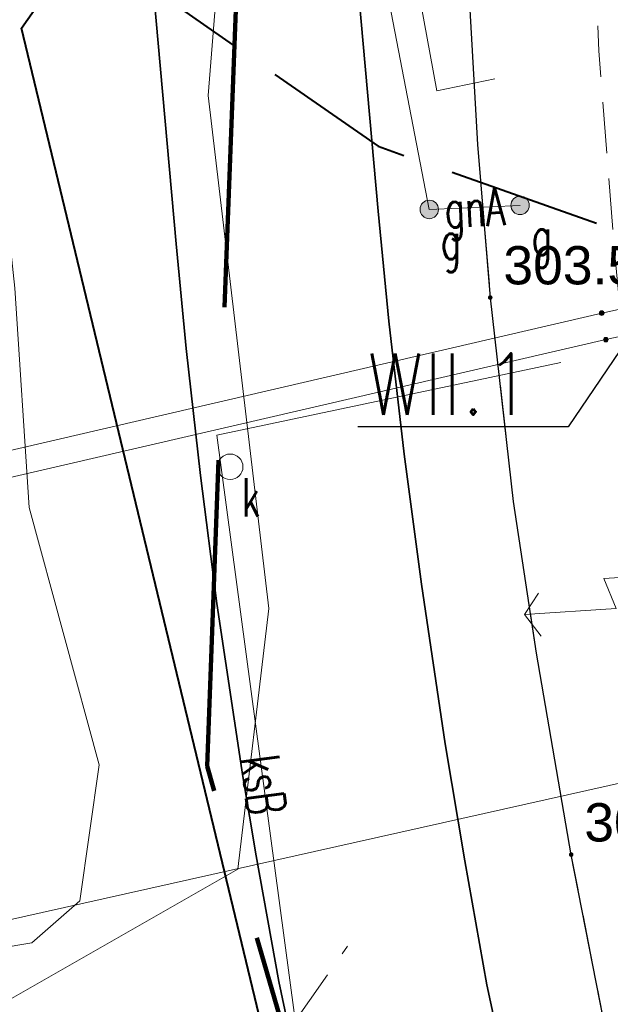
# Model space of a CAD drawing. Header units: metres. Extents: x 6567444 to 13135881, y 5574237 to 11149086.
# Tile 86 of 212: x 6567815 to 6567827, y 5574513 to 5574532. Entities that reach past the tile are written whole.
import ezdxf
from ezdxf import colors
from ezdxf.entities.mleader import LeaderData, LeaderLine
from ezdxf.enums import TextEntityAlignment as Align
from ezdxf.math import Vec2, Vec3

# ---------------------------------------------------------------- set-up
doc = ezdxf.new("R2010")
doc.units = ezdxf.units.M
for name, pattern in [('_MDCP$0$2.0_1.0', [3, 2, -1]), ('_MDCP$0$3 1', [4, 3, -1]), ('_MDCP$0$L_0_04', [1.5, 1, -0.5]), ('_MDCP$1$L_0_06', [2, 1.5, -0.5]), ('GE.I.6640.1.468.2024_MDCP_dodatkowe pomiary_12.03.2026$0$2.0_1.0', [3, 2, -1]), ('GE.I.6640.1.468.2024_MDCP_dodatkowe pomiary_12.03.2026$0$3 1', [4, 3, -1]), ('GE.I.6640.1.468.2024_MDCP_dodatkowe pomiary_12.03.2026$0$L_0_04', [1.5, 1, -0.5]), ('GE.I.6640.1.468.2024_MDCP_dodatkowe pomiary_12.03.2026$0$L_0_06', [2, 1.5, -0.5])]:
    doc.linetypes.add(name, pattern=pattern)
for name, color, linetype, lineweight in [('_MDCP$0$GES_InneUrzadzeniaTowarzyszace_P', 7, 'Continuous', 18), ('_MDCP$0$GES_PrzewodCieplowniczy', 212, 'Continuous', 18), ('_MDCP$0$GES_PrzewodElektroenergetyczny', 1, 'Continuous', 18), ('_MDCP$0$GES_PrzewodGazowy', 52, 'Continuous', 18), ('_MDCP$0$GES_PrzewodKanalizacyjny_Projektowany', 7, 'Continuous', 18), ('_MDCP$0$GES_PrzewodTelekomunikacyjny', 30, 'Continuous', 18), ('_MDCP$0$GES_Rzedna', 7, 'Continuous', 18), ('_MDCP$0$GES_UrzadzeniaSiecGazowa_P', 7, 'Continuous', 18), ('_MDCP$0$MP_LINIE_REGULAC', 135, 'Continuous', 40), ('_MDCP$0$OT_Komunikacja', 7, 'Continuous', 18), ('_MDCP$0$OTRS', 7, 'Continuous', 13), ('_MDCP$0$OTRS_O', 7, 'Continuous', 20), ('_MDCP$0$Z_ZAKRES', 214, 'Continuous', 90), ('_MDCP$1$GES_PrzewodKanalizacyjny', 36, 'Continuous', 18), ('_MDCP$1$GES_PrzewodWodociagowy', 5, 'Continuous', 18), ('_TT_WOD_Opis_PKT_II', 7, 'Continuous', 30), ('GE.I.6640.1.468.2024_MDCP_dodatkowe pomiary_12.03.2026$0$GES_InneUrzadzeniaTowarzyszace_P', 7, 'Continuous', 18), ('GE.I.6640.1.468.2024_MDCP_dodatkowe pomiary_12.03.2026$0$GES_PrzewodCieplowniczy', 212, 'Continuous', 18), ('GE.I.6640.1.468.2024_MDCP_dodatkowe pomiary_12.03.2026$0$GES_PrzewodElektroenergetyczny', 1, 'Continuous', 18), ('GE.I.6640.1.468.2024_MDCP_dodatkowe pomiary_12.03.2026$0$GES_PrzewodGazowy', 52, 'Continuous', 18), ('GE.I.6640.1.468.2024_MDCP_dodatkowe pomiary_12.03.2026$0$GES_PrzewodKanalizacyjny', 36, 'Continuous', 18), ('GE.I.6640.1.468.2024_MDCP_dodatkowe pomiary_12.03.2026$0$GES_PrzewodKanalizacyjny_Projektowany', 7, 'Continuous', 18), ('GE.I.6640.1.468.2024_MDCP_dodatkowe pomiary_12.03.2026$0$GES_PrzewodTelekomunikacyjny', 30, 'Continuous', 18), ('GE.I.6640.1.468.2024_MDCP_dodatkowe pomiary_12.03.2026$0$GES_PrzewodWodociagowy', 5, 'Continuous', 18), ('GE.I.6640.1.468.2024_MDCP_dodatkowe pomiary_12.03.2026$0$GES_Rzedna', 7, 'Continuous', 18), ('GE.I.6640.1.468.2024_MDCP_dodatkowe pomiary_12.03.2026$0$GES_UrzadzeniaSiecGazowa_P', 7, 'Continuous', 18), ('GE.I.6640.1.468.2024_MDCP_dodatkowe pomiary_12.03.2026$0$MP_LINIE_REGULAC', 135, 'Continuous', 40), ('GE.I.6640.1.468.2024_MDCP_dodatkowe pomiary_12.03.2026$0$OT_Komunikacja', 7, 'Continuous', 18), ('GE.I.6640.1.468.2024_MDCP_dodatkowe pomiary_12.03.2026$0$OTRS', 7, 'Continuous', 13), ('GE.I.6640.1.468.2024_MDCP_dodatkowe pomiary_12.03.2026$0$OTRS_O', 7, 'Continuous', 20), ('GE.I.6640.1.468.2024_MDCP_dodatkowe pomiary_12.03.2026$0$Z_ZAKRES', 214, 'Continuous', 90)]:
    doc.layers.add(name, color=color, linetype=linetype, lineweight=lineweight)
doc.styles.add('_MDCP$0$BDOT', font='arial.ttf', dxfattribs={"width": 0.9})
doc.styles.add('_MDCP$0$STANDARD', font='simplex.shx')
doc.styles.add('GE.I.6640.1.468.2024_MDCP_dodatkowe pomiary_12.03.2026$0$BDOT', font='arial.ttf', dxfattribs={"width": 0.9})
doc.styles.add('GE.I.6640.1.468.2024_MDCP_dodatkowe pomiary_12.03.2026$0$STANDARD', font='simplex.shx')
doc.styles.add('ROMANS', font='romans.shx', dxfattribs={"width": 0.9})
doc.linetypes.add('_MDCP$0$MPNLZ', pattern='A,6,-2,[35,msgB.shx,S=0.016,R=0,X=-1,Y=0],6', length=14)
doc.linetypes.add('GE.I.6640.1.468.2024_MDCP_dodatkowe pomiary_12.03.2026$0$MPNLZ', pattern='A,6,-2,[35,msgB.shx,S=0.016,R=0,X=-1,Y=0],6', length=14)

# ---------------------------------------------------------------- blocks, each defined once
blk = doc.blocks.new('_MDCP$0$other_SUPY')
at = {"color": 0, "linetype": 'Continuous', "lineweight": 18, "flags": 128}
for points in [[(-1.2, 7), (-2.1, 6.4)], [(0, 0), (0, 3.8), (-1.2, 3.4), (-1.2, 7)], [(-1.2, 7), (-0.4, 6.4)]]:
    blk.add_lwpolyline(points, dxfattribs=at)
at = {"color": 0, "linetype": 'Continuous', "lineweight": 18}
blk.add_circle((0, 0), 0.51, dxfattribs=at)
blk = doc.blocks.new('_MDCP$0$other_SUPW_O')
at = {"color": 0, "linetype": 'Continuous', "lineweight": 18}
blk.add_circle((0, 0), 0.5, dxfattribs=at)
blk = doc.blocks.new('_MDCP$0$other_SUPS01_02')
at = {"linetype": 'Continuous', "lineweight": 13}
blk.add_hatch(color=0, dxfattribs=at).paths.add_polyline_path([(0, -0.091, 1), (0, 0.091, 1)])
at = {"color": 0, "linetype": 'Continuous', "lineweight": 13}
blk.add_circle((0, 0), 0.0906, dxfattribs=at)
blk = doc.blocks.new('_MDCP$0$other_SUGU')
at = {"linetype": 'Continuous', "lineweight": 18}
blk.add_hatch(color=0, dxfattribs=at).paths.add_polyline_path([(0, -0.361, 1), (0, 0.361, 1)])
at = {"color": 0, "linetype": 'Continuous', "lineweight": 18}
blk.add_circle((0, 0), 0.361, dxfattribs=at)
blk = doc.blocks.new('_MDCP$0$other_SUGW')
at = {"linetype": 'Continuous', "lineweight": 18}
blk.add_hatch(color=0, dxfattribs=at).paths.add_polyline_path([(0, -0.361, 1), (0, 0.361, 1)])
at = {"color": 0, "linetype": 'Continuous', "lineweight": 18}
blk.add_circle((0, 0), 0.361, dxfattribs=at)
blk = doc.blocks.new('_MDCP$0$OTRS')
at = {"layer": '_MDCP$0$OTRS', "color": 0, "lineweight": -3, "const_width": 0.09}
blk.add_lwpolyline([(-0.045, 0, 1), (0.045, 0, 1)], format="xyb", close=True, dxfattribs=at)
at = {"layer": '_MDCP$0$OTRS_O', "color": 0, "style": '_MDCP$0$BDOT'}
blk.add_attdef('RZEDNA', (0.514, 0.515), '', height=1.5, dxfattribs=at)
blk = doc.blocks.new('_MDCP')
at = {"layer": '_MDCP$0$GES_PrzewodCieplowniczy', "color": 212, "linetype": 'Continuous', "lineweight": 18}
for points in [[(6567835.68, 5574515.72), (6567834.68, 5574515.5), (6567833.79, 5574515.41), (6567833.51, 5574516.35), (6567832.44, 5574522.19), (6567832.16, 5574523.72), (6567831.79, 5574526.04), (6567831.58, 5574526.96), (6567831.47, 5574527.08), (6567831.3, 5574527.11), (6567830.49, 5574526.95), (6567828.78, 5574526.59), (6567826.68, 5574526.13), (6567800.624, 5574520.082)], [(6567800.736, 5574519.589), (6567826.76, 5574525.61), (6567828.62, 5574526.02), (6567830.22, 5574526.41), (6567830.96, 5574526.58), (6567831.1, 5574526.54), (6567831.21, 5574526.4), (6567831.36, 5574525.68), (6567831.69, 5574523.66), (6567831.83, 5574522.89), (6567831.99, 5574522.12), (6567833.18, 5574515.78), (6567833.4, 5574514.91), (6567834.33, 5574514.98), (6567835.15, 5574515.17), (6567836.07, 5574515.32)]]:
    blk.add_lwpolyline(points, dxfattribs=at)
at = {"layer": '_MDCP$0$GES_PrzewodElektroenergetyczny', "color": 1, "linetype": 'Continuous', "lineweight": 18}
blk.add_lwpolyline([(6567873.65, 5574564.68), (6567858.185, 5574560.669), (6567842.81, 5574557.22), (6567841.652, 5574557.736), (6567838.02, 5574560.82), (6567836.97, 5574561.34), (6567827.408, 5574559.513), (6567825.24, 5574559.375), (6567823.842, 5574558.387), (6567822.303, 5574556.767), (6567821.25, 5574553.7), (6567820.388, 5574552.522), (6567818.508, 5574550.958), (6567817.589, 5574547.746), (6567816.52, 5574541.4), (6567814.783, 5574530.308), (6567815.18, 5574526.62), (6567815.46, 5574522.32), (6567816.83, 5574517.28), (6567816.455, 5574514.619), (6567815.516, 5574513.797), (6567802.55, 5574511.616)], dxfattribs=at)
blk.add_lwpolyline([(6567873.65, 5574564.68), (6567858.185, 5574560.669), (6567842.81, 5574557.22), (6567841.652, 5574557.736), (6567838.02, 5574560.82), (6567836.97, 5574561.34), (6567827.408, 5574559.513), (6567825.24, 5574559.375), (6567823.842, 5574558.387), (6567822.303, 5574556.767), (6567821.25, 5574553.7), (6567820.388, 5574552.522), (6567818.508, 5574550.958), (6567817.589, 5574547.746), (6567816.52, 5574541.4), (6567814.783, 5574530.308), (6567815.18, 5574526.62), (6567815.46, 5574522.32), (6567816.83, 5574517.28), (6567816.455, 5574514.619), (6567815.516, 5574513.797), (6567802.55, 5574511.616)], dxfattribs=at)
at = {"layer": '_MDCP$0$GES_PrzewodElektroenergetyczny', "color": 1, "linetype": 'Continuous', "lineweight": 18, "flags": 128}
blk.add_lwpolyline([(6567838.664, 5574557.463), (6567825.286, 5574554.465), (6567821.836, 5574553.69), (6567821.707, 5574552.996), (6567821.696, 5574552.936), (6567820.074, 5574544.186), (6567818.966, 5574530.39), (6567820.156, 5574520.342), (6567819.55, 5574515.238), (6567813.369, 5574511.714), (6567813.279, 5574511.663), (6567812.705, 5574511.261), (6567811.464, 5574510.392), (6567805.665, 5574509.205)], dxfattribs=at)
at = {"layer": '_MDCP$0$GES_PrzewodGazowy', "color": 52, "linetype": 'Continuous', "lineweight": 18, "flags": 128}
for points in [[(6567823.3, 5574528.16), (6567818.66, 5574552.2), (6567815.4, 5574565.64)], [(6567825.08, 5574528.24), (6567823.3, 5574528.16)]]:
    blk.add_lwpolyline(points, dxfattribs=at)
at = {"layer": '_MDCP$0$GES_PrzewodKanalizacyjny_Projektowany', "color": 36, "linetype": '_MDCP$1$L_0_06', "lineweight": 18, "flags": 128}
blk.add_lwpolyline([(6567818.14, 5574508.67), (6567821.7, 5574513.73)], dxfattribs=at)
at = {"layer": '_MDCP$0$GES_PrzewodTelekomunikacyjny', "color": 30, "linetype": 'Continuous', "lineweight": 18, "flags": 128}
blk.add_lwpolyline([(6567821.805, 5574539.455), (6567823.45, 5574530.485), (6567824.583, 5574530.72)], dxfattribs=at)
at = {"layer": '_MDCP$0$MP_LINIE_REGULAC', "linetype": '_MDCP$0$MPNLZ', "flags": 128}
blk.add_lwpolyline([(6567850.203, 5574340.64), (6567845.014, 5574408.349), (6567815.314, 5574531.714), (6567826.921, 5574548.2), (6567848.668, 5574553.025)], dxfattribs=at)
at = {"layer": '_MDCP$0$MP_LINIE_REGULAC', "linetype": '_MDCP$0$3 1', "flags": 128}
blk.add_lwpolyline([(6567810.437, 5574537.676), (6567822.296, 5574529.397), (6567835.05, 5574524.922), (6567855.636, 5574525.369), (6567950.068, 5574544.6)], dxfattribs=at)
at = {"layer": '_MDCP$0$OT_Komunikacja', "color": 7, "linetype": 'Continuous', "lineweight": 25, "flags": 128}
blk.add_lwpolyline([(6567829, 5574501.83), (6567827.92, 5574506.7), (6567826.86, 5574511.56), (6567826.08, 5574515.52), (6567825.4, 5574519.47), (6567824.95, 5574522.44), (6567824.5, 5574526.43), (6567824.25, 5574529.43), (6567824.08, 5574532.42)], dxfattribs=at)
at = {"layer": '_MDCP$0$OT_Komunikacja', "color": 7, "linetype": 'Continuous', "lineweight": 35}
for points in [[(6567814.771, 5574573.375), (6567814.83, 5574572.03), (6567815.06, 5574567.52), (6567815.39, 5574562.04), (6567815.56, 5574559.55), (6567816.32, 5574550.08), (6567817.46, 5574537.32), (6567818.34, 5574527.49), (6567818.54, 5574525.44), (6567818.82, 5574522.95), (6567819.14, 5574520.44), (6567819.65, 5574517.05), (6567819.91, 5574515.5), (6567820.35, 5574513.04), (6567821.69, 5574506.72), (6567844.97, 5574407.21)], [(6567821.55, 5574536.51), (6567822.3, 5574528.13), (6567822.51, 5574525.97), (6567822.81, 5574523.37), (6567823.15, 5574520.82), (6567823.61, 5574517.69), (6567824, 5574515.4), (6567824.43, 5574512.97), (6567824.95, 5574510.55), (6567825.64, 5574507.36), (6567848.98, 5574407.6)]]:
    blk.add_lwpolyline(points, dxfattribs=at)
at = {"layer": '_MDCP$0$OT_Komunikacja', "color": 7, "linetype": '_MDCP$0$L_0_04', "lineweight": 18, "flags": 128}
blk.add_lwpolyline([(6567947.515, 5574455.698), (6567948.396, 5574450.424), (6567948.648, 5574448.732), (6567948.975, 5574446.476), (6567949.265, 5574444.281), (6567949.478, 5574440.508), (6567949.478, 5574438.827), (6567949.548, 5574436.345), (6567949.466, 5574434.494), (6567949.331, 5574431.506), (6567949.013, 5574428.567), (6567948.397, 5574424.452), (6567947.845, 5574421.592), (6567946.958, 5574417.848), (6567946.194, 5574415.206), (6567944.955, 5574411.463), (6567944.22, 5574409.565), (6567943.335, 5574407.431), (6567941.896, 5574404.446), (6567940.723, 5574402.331), (6567939.781, 5574400.677), (6567938.516, 5574398.665), (6567936.744, 5574396.084), (6567934.465, 5574393.243), (6567932.327, 5574390.844), (6567928.971, 5574387.543), (6567926.7, 5574385.54), (6567925.032, 5574384.195), (6567923.337, 5574382.935), (6567920.797, 5574381.179), (6567917.606, 5574379.366), (6567914.527, 5574377.737), (6567911.816, 5574376.502), (6567909.558, 5574375.579), (6567907.269, 5574374.816), (6567903.606, 5574373.672), (6567899.382, 5574372.528), (6567894.891, 5574371.274), (6567878.894, 5574366.917), (6567867.949, 5574363.87), (6567863.154, 5574362.61), (6567857.11, 5574361.35), (6567856.863, 5574364.456), (6567856.582, 5574368.039), (6567856.09, 5574372.83), (6567857, 5574372.9), (6567856.31, 5574378.9), (6567855.79, 5574382.87), (6567855.18, 5574386.83), (6567854.51, 5574390.76), (6567853.78, 5574394.71), (6567853.05, 5574398.63), (6567852.19, 5574402.6), (6567849.76, 5574413.26), (6567849.89, 5574414.22), (6567851.83, 5574414.67), (6567851.37, 5574416.66), (6567854.58, 5574417.42), (6567850.88, 5574432.39), (6567845.96, 5574431.22), (6567840.92, 5574450.67), (6567838.96, 5574456.25), (6567831.07, 5574490.06), (6567830.27, 5574495.98), (6567829, 5574501.83), (6567827.92, 5574506.7), (6567826.86, 5574511.56), (6567826.08, 5574515.52), (6567825.4, 5574519.47), (6567824.95, 5574522.44), (6567824.5, 5574526.43), (6567824.25, 5574529.43), (6567824.08, 5574532.42), (6567824.01, 5574536.4), (6567824.25, 5574539.41), (6567825.44, 5574545.29), (6567826.09, 5574547.18), (6567826.92, 5574548.98), (6567827.87, 5574550.71), (6567829, 5574552.37), (6567849.24, 5574556.86), (6567847.84, 5574562.43), (6567850.42, 5574563.07), (6567851, 5574562.82), (6567857.08, 5574558.64), (6567878.36, 5574563.51), (6567907.32, 5574570.28), (6567907.73, 5574567.88), (6567878.94, 5574561.2), (6567857.62, 5574556.33), (6567833.07, 5574550.68), (6567832.17, 5574550.48), (6567830.79, 5574549.8), (6567829.67, 5574548.79), (6567828.68, 5574547.02), (6567827.68, 5574544.22), (6567827.06, 5574541.37), (6567826.61, 5574538.33), (6567826.47, 5574535.3), (6567826.62, 5574531.27), (6567826.93, 5574527.32), (6567827.29, 5574523.8), (6567827.81, 5574520.34), (6567828.64, 5574515.44), (6567829.22, 5574512.47), (6567831.34, 5574502.7), (6567832, 5574502.04), (6567832.86, 5574501.86), (6567835.48, 5574490.39), (6567838.69, 5574476.72), (6567840.94, 5574477.22), (6567842.1, 5574472.29), (6567839.84, 5574471.76), (6567843.24, 5574457.14), (6567846.41, 5574443.89), (6567846.82, 5574442.27), (6567847.04, 5574441.61), (6567847.42, 5574441.08), (6567847.97, 5574440.71), (6567848.63, 5574440.56), (6567849.32, 5574440.61), (6567851.19, 5574441.04), (6567854.02, 5574429.39), (6567857.72, 5574414.07), (6567855.38, 5574413.53), (6567854.43, 5574412.7), (6567853.63, 5574411.68), (6567853.17, 5574410.72), (6567853.12, 5574409.71), (6567854.26, 5574404.84), (6567855.51, 5574399), (6567857.01, 5574391.2), (6567857.79, 5574386.18), (6567858.35, 5574382.21), (6567859.02, 5574377.27), (6567859.909, 5574368.887), (6567860.055, 5574367.78), (6567860.402, 5574366.895), (6567861.348, 5574365.757), (6567862.743, 5574365.112), (6567863.812, 5574364.983), (6567864.873, 5574365.082), (6567875.385, 5574368.045), (6567887.169, 5574371.344), (6567894.86, 5574373.433), (6567904.193, 5574375.979), (6567909.986, 5574377.842), (6567913.714, 5574379.575), (6567916.29, 5574380.93), (6567919.833, 5574382.929), (6567921.94, 5574384.465), (6567924.837, 5574386.597), (6567926.974, 5574388.488), (6567928.91, 5574390.273), (6567932.797, 5574394.443), (6567936.263, 5574399.014), (6567938.789, 5574403.047), (6567940.719, 5574406.619), (6567942.6, 5574410.97), (6567944.237, 5574415.951), (6567945.095, 5574418.932), (6567946.005, 5574422.667), (6567946.916, 5574428.255), (6567947.357, 5574433.537), (6567947.446, 5574438.626), (6567947.184, 5574444.294), (6567946.685, 5574448.233), (6567946.054, 5574452.175), (6567945.029, 5574458.386), (6567942.856, 5574469.729), (6567945.871, 5574465.435)], close=True, dxfattribs=at)
at = {"layer": '_MDCP$0$Z_ZAKRES', "linetype": '_MDCP$0$2.0_1.0', "lineweight": 140, "ltscale": 3}
blk.add_lwpolyline([(6567820.407, 5574555.719), (6567847.232, 5574561.997), (6567929.356, 5574581.206), (6567956.443, 5574443.911), (6567955.827, 5574425.481), (6567951.015, 5574407.07), (6567933.777, 5574381.866), (6567907.312, 5574367.318), (6567855.739, 5574355.65), (6567852.582, 5574378.747), (6567848.105, 5574411.572), (6567841.693, 5574438.994), (6567818.946, 5574517.253)], close=True, dxfattribs=at)
at = {"layer": '_MDCP$1$GES_PrzewodKanalizacyjny', "color": 36, "linetype": 'Continuous', "lineweight": 18, "flags": 128}
blk.add_lwpolyline([(6567825.88, 5574525.16), (6567819.14, 5574523.74), (6567821.89, 5574503.22)], dxfattribs=at)
at = {"layer": '_MDCP$1$GES_PrzewodWodociagowy', "color": 5, "linetype": 'Continuous', "lineweight": 18}
blk.add_lwpolyline([(6567933.69, 5574572.61), (6567933.06, 5574572.59), (6567924.48, 5574571.48), (6567923.42, 5574572.32), (6567920.04, 5574574.98), (6567915.01, 5574574.28), (6567879.77, 5574567.11), (6567879.07, 5574566.99), (6567878.14, 5574565.37), (6567860.87, 5574560.66), (6567855.39, 5574559.03), (6567839.4, 5574555.34), (6567836.94, 5574551.59), (6567834.92, 5574548.08), (6567832.61, 5574544.04), (6567830.53, 5574540.71), (6567827.89, 5574537.03), (6567830.01, 5574517.51), (6567828.46, 5574517.24), (6567802.588, 5574511.449)], dxfattribs=at)
at = {"layer": '_MDCP$0$GES_InneUrzadzeniaTowarzyszace_P', "linetype": 'Continuous', "xscale": 0.5, "yscale": 0.5, "zscale": 0.5}
blk.add_blockref('_MDCP$0$other_SUPW_O', (6567819.4, 5574523.12), dxfattribs=at)
at = {"layer": '_MDCP$0$GES_InneUrzadzeniaTowarzyszace_P', "linetype": 'Continuous', "xscale": 0.5, "yscale": 0.5, "zscale": 0.5, "rotation": 93.63688831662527}
blk.add_blockref('_MDCP$0$other_SUPY', (6567828.62, 5574521.05), dxfattribs=at)
at = {"layer": '_MDCP$0$GES_Rzedna', "color": 212, "linetype": 'Continuous', "xscale": 0.5, "yscale": 0.5, "zscale": 0.5}
for p in [(6567826.68, 5574526.13), (6567826.76, 5574525.61)]:
    blk.add_blockref('_MDCP$0$other_SUPS01_02', p, dxfattribs=at)
at = {"layer": '_MDCP$0$GES_UrzadzeniaSiecGazowa_P', "color": 52, "linetype": 'Continuous', "xscale": 0.5, "yscale": 0.5, "zscale": 0.5}
for name, p in [('_MDCP$0$other_SUGU', (6567823.3, 5574528.16)), ('_MDCP$0$other_SUGW', (6567825.08, 5574528.24))]:
    blk.add_blockref(name, p, dxfattribs=at)
at = {"layer": '_MDCP$0$OTRS', "xscale": 0.5, "yscale": 0.5, "zscale": 0.5}
for p, values in [((6567824.495, 5574526.435, 303.527), {'RZEDNA': '303.53'}), ((6567826.081, 5574515.523, 303.482), {'RZEDNA': '303.48'})]:
    blk.add_blockref('_MDCP$0$OTRS', p, dxfattribs=at).add_auto_attribs(values)
at = {"layer": '_MDCP$0$GES_InneUrzadzeniaTowarzyszace_P', "color": 7, "lineweight": 15, "style": '_MDCP$0$STANDARD', "width": 0.66}
blk.add_text('k', height=0.75, dxfattribs=at).set_placement((6567819.625, 5574522.895), align=Align.TOP_LEFT)
at = {"layer": '_MDCP$0$GES_PrzewodGazowy', "color": 52, "lineweight": 15, "style": '_MDCP$0$STANDARD', "width": 0.66}
blk.add_text('gnA', height=0.75, rotation=-357.4, dxfattribs=at).set_placement((6567824.19, 5574528.2), align=Align.MIDDLE_CENTER)
at = {"layer": '_MDCP$0$GES_UrzadzeniaSiecGazowa_P', "color": 52, "lineweight": 15, "style": '_MDCP$0$STANDARD', "width": 0.66}
blk.add_text('g', height=0.75, rotation=-360, dxfattribs=at).set_placement((6567823.525, 5574527.935), align=Align.TOP_LEFT)
blk.add_text('g', height=0.75, dxfattribs=at).set_placement((6567825.305, 5574528.015), align=Align.TOP_LEFT)
at = {"layer": '_MDCP$1$GES_PrzewodKanalizacyjny', "color": 36, "lineweight": 15, "style": '_MDCP$0$STANDARD', "width": 0.66}
blk.add_text('ksB', height=0.75, rotation=-82.4, dxfattribs=at).set_placement((6567820.058, 5574516.893), align=Align.MIDDLE_CENTER)
blk = doc.blocks.new('GE.I.6640.1.468.2024_MDCP_dodatkowe pomiary_12.03.2026$0$other_SUPY')
at = {"color": 0, "linetype": 'Continuous', "lineweight": 18, "flags": 128}
for points in [[(-1.2, 7), (-2.1, 6.4)], [(0, 0), (0, 3.8), (-1.2, 3.4), (-1.2, 7)], [(-1.2, 7), (-0.4, 6.4)]]:
    blk.add_lwpolyline(points, dxfattribs=at)
at = {"color": 0, "linetype": 'Continuous', "lineweight": 18}
blk.add_circle((0, 0), 0.51, dxfattribs=at)
blk = doc.blocks.new('GE.I.6640.1.468.2024_MDCP_dodatkowe pomiary_12.03.2026$0$other_SUPW_O')
at = {"color": 0, "linetype": 'Continuous', "lineweight": 18}
blk.add_circle((0, 0), 0.5, dxfattribs=at)
blk = doc.blocks.new('GE.I.6640.1.468.2024_MDCP_dodatkowe pomiary_12.03.2026$0$other_SUPS01_02')
at = {"linetype": 'Continuous', "lineweight": 13}
blk.add_hatch(color=0, dxfattribs=at).paths.add_polyline_path([(0, -0.091, 1), (0, 0.091, 1)])
at = {"color": 0, "linetype": 'Continuous', "lineweight": 13}
blk.add_circle((0, 0), 0.0906, dxfattribs=at)
blk = doc.blocks.new('GE.I.6640.1.468.2024_MDCP_dodatkowe pomiary_12.03.2026$0$other_SUGU')
at = {"linetype": 'Continuous', "lineweight": 18}
blk.add_hatch(color=0, dxfattribs=at).paths.add_polyline_path([(0, -0.361, 1), (0, 0.361, 1)])
at = {"color": 0, "linetype": 'Continuous', "lineweight": 18}
blk.add_circle((0, 0), 0.361, dxfattribs=at)
blk = doc.blocks.new('GE.I.6640.1.468.2024_MDCP_dodatkowe pomiary_12.03.2026$0$other_SUGW')
at = {"linetype": 'Continuous', "lineweight": 18}
blk.add_hatch(color=0, dxfattribs=at).paths.add_polyline_path([(0, -0.361, 1), (0, 0.361, 1)])
at = {"color": 0, "linetype": 'Continuous', "lineweight": 18}
blk.add_circle((0, 0), 0.361, dxfattribs=at)
blk = doc.blocks.new('GE.I.6640.1.468.2024_MDCP_dodatkowe pomiary_12.03.2026$0$OTRS')
at = {"layer": 'GE.I.6640.1.468.2024_MDCP_dodatkowe pomiary_12.03.2026$0$OTRS', "color": 0, "lineweight": -3, "const_width": 0.09}
blk.add_lwpolyline([(-0.045, 0, 1), (0.045, 0, 1)], format="xyb", close=True, dxfattribs=at)
at = {"layer": 'GE.I.6640.1.468.2024_MDCP_dodatkowe pomiary_12.03.2026$0$OTRS_O', "color": 0, "style": 'GE.I.6640.1.468.2024_MDCP_dodatkowe pomiary_12.03.2026$0$BDOT'}
blk.add_attdef('RZEDNA', (0.514, 0.515), '', height=1.5, dxfattribs=at)
blk = doc.blocks.new('GE.I.6640.1.468.2024_MDCP_dodatkowe pomiary_12.03.2026')
at = {"layer": 'GE.I.6640.1.468.2024_MDCP_dodatkowe pomiary_12.03.2026$0$GES_PrzewodCieplowniczy', "color": 212, "linetype": 'Continuous', "lineweight": 18}
for points in [[(6567835.68, 5574515.72), (6567834.68, 5574515.5), (6567833.79, 5574515.41), (6567833.51, 5574516.35), (6567832.44, 5574522.19), (6567832.16, 5574523.72), (6567831.79, 5574526.04), (6567831.58, 5574526.96), (6567831.47, 5574527.08), (6567831.3, 5574527.11), (6567830.49, 5574526.95), (6567828.78, 5574526.59), (6567826.68, 5574526.13), (6567800.624, 5574520.082)], [(6567800.736, 5574519.589), (6567826.76, 5574525.61), (6567828.62, 5574526.02), (6567830.22, 5574526.41), (6567830.96, 5574526.58), (6567831.1, 5574526.54), (6567831.21, 5574526.4), (6567831.36, 5574525.68), (6567831.69, 5574523.66), (6567831.83, 5574522.89), (6567831.99, 5574522.12), (6567833.18, 5574515.78), (6567833.4, 5574514.91), (6567834.33, 5574514.98), (6567835.15, 5574515.17), (6567836.07, 5574515.32)]]:
    blk.add_lwpolyline(points, dxfattribs=at)
at = {"layer": 'GE.I.6640.1.468.2024_MDCP_dodatkowe pomiary_12.03.2026$0$GES_PrzewodElektroenergetyczny', "color": 1, "linetype": 'Continuous', "lineweight": 18}
blk.add_lwpolyline([(6567873.65, 5574564.68), (6567858.185, 5574560.669), (6567842.81, 5574557.22), (6567841.652, 5574557.736), (6567838.02, 5574560.82), (6567836.97, 5574561.34), (6567827.408, 5574559.513), (6567825.24, 5574559.375), (6567823.842, 5574558.387), (6567822.303, 5574556.767), (6567821.25, 5574553.7), (6567820.388, 5574552.522), (6567818.508, 5574550.958), (6567817.589, 5574547.746), (6567816.52, 5574541.4), (6567814.783, 5574530.308), (6567815.18, 5574526.62), (6567815.46, 5574522.32), (6567816.83, 5574517.28), (6567816.455, 5574514.619), (6567815.516, 5574513.797), (6567802.55, 5574511.616)], dxfattribs=at)
blk.add_lwpolyline([(6567873.65, 5574564.68), (6567858.185, 5574560.669), (6567842.81, 5574557.22), (6567841.652, 5574557.736), (6567838.02, 5574560.82), (6567836.97, 5574561.34), (6567827.408, 5574559.513), (6567825.24, 5574559.375), (6567823.842, 5574558.387), (6567822.303, 5574556.767), (6567821.25, 5574553.7), (6567820.388, 5574552.522), (6567818.508, 5574550.958), (6567817.589, 5574547.746), (6567816.52, 5574541.4), (6567814.783, 5574530.308), (6567815.18, 5574526.62), (6567815.46, 5574522.32), (6567816.83, 5574517.28), (6567816.455, 5574514.619), (6567815.516, 5574513.797), (6567802.55, 5574511.616)], dxfattribs=at)
at = {"layer": 'GE.I.6640.1.468.2024_MDCP_dodatkowe pomiary_12.03.2026$0$GES_PrzewodElektroenergetyczny', "color": 1, "linetype": 'Continuous', "lineweight": 18, "flags": 128}
blk.add_lwpolyline([(6567838.664, 5574557.463), (6567825.286, 5574554.465), (6567821.836, 5574553.69), (6567821.707, 5574552.996), (6567821.696, 5574552.936), (6567820.074, 5574544.186), (6567818.966, 5574530.39), (6567820.156, 5574520.342), (6567819.55, 5574515.238), (6567813.369, 5574511.714), (6567813.279, 5574511.663), (6567812.705, 5574511.261), (6567811.464, 5574510.392), (6567805.665, 5574509.205)], dxfattribs=at)
at = {"layer": 'GE.I.6640.1.468.2024_MDCP_dodatkowe pomiary_12.03.2026$0$GES_PrzewodGazowy', "color": 52, "linetype": 'Continuous', "lineweight": 18, "flags": 128}
for points in [[(6567823.3, 5574528.16), (6567818.66, 5574552.2), (6567815.4, 5574565.64)], [(6567825.08, 5574528.24), (6567823.3, 5574528.16)]]:
    blk.add_lwpolyline(points, dxfattribs=at)
at = {"layer": 'GE.I.6640.1.468.2024_MDCP_dodatkowe pomiary_12.03.2026$0$GES_PrzewodKanalizacyjny', "color": 36, "linetype": 'Continuous', "lineweight": 18, "flags": 128}
blk.add_lwpolyline([(6567825.88, 5574525.16), (6567819.14, 5574523.74), (6567821.89, 5574503.22)], dxfattribs=at)
at = {"layer": 'GE.I.6640.1.468.2024_MDCP_dodatkowe pomiary_12.03.2026$0$GES_PrzewodKanalizacyjny_Projektowany', "color": 36, "linetype": 'GE.I.6640.1.468.2024_MDCP_dodatkowe pomiary_12.03.2026$0$L_0_06', "lineweight": 18, "flags": 128}
blk.add_lwpolyline([(6567818.14, 5574508.67), (6567821.7, 5574513.73)], dxfattribs=at)
at = {"layer": 'GE.I.6640.1.468.2024_MDCP_dodatkowe pomiary_12.03.2026$0$GES_PrzewodTelekomunikacyjny', "color": 30, "linetype": 'Continuous', "lineweight": 18, "flags": 128}
blk.add_lwpolyline([(6567821.805, 5574539.455), (6567823.45, 5574530.485), (6567824.583, 5574530.72)], dxfattribs=at)
at = {"layer": 'GE.I.6640.1.468.2024_MDCP_dodatkowe pomiary_12.03.2026$0$GES_PrzewodWodociagowy', "color": 5, "linetype": 'Continuous', "lineweight": 18}
blk.add_lwpolyline([(6567933.69, 5574572.61), (6567933.06, 5574572.59), (6567924.48, 5574571.48), (6567923.42, 5574572.32), (6567920.04, 5574574.98), (6567915.01, 5574574.28), (6567879.77, 5574567.11), (6567879.07, 5574566.99), (6567878.14, 5574565.37), (6567860.87, 5574560.66), (6567855.39, 5574559.03), (6567839.4, 5574555.34), (6567836.94, 5574551.59), (6567834.92, 5574548.08), (6567832.61, 5574544.04), (6567830.53, 5574540.71), (6567827.89, 5574537.03), (6567830.01, 5574517.51), (6567828.46, 5574517.24), (6567802.588, 5574511.449)], dxfattribs=at)
at = {"layer": 'GE.I.6640.1.468.2024_MDCP_dodatkowe pomiary_12.03.2026$0$MP_LINIE_REGULAC', "linetype": 'GE.I.6640.1.468.2024_MDCP_dodatkowe pomiary_12.03.2026$0$MPNLZ', "flags": 128}
blk.add_lwpolyline([(6567850.203, 5574340.64), (6567845.014, 5574408.349), (6567815.314, 5574531.714), (6567826.921, 5574548.2), (6567848.668, 5574553.025)], dxfattribs=at)
at = {"layer": 'GE.I.6640.1.468.2024_MDCP_dodatkowe pomiary_12.03.2026$0$MP_LINIE_REGULAC', "linetype": 'GE.I.6640.1.468.2024_MDCP_dodatkowe pomiary_12.03.2026$0$3 1', "flags": 128}
blk.add_lwpolyline([(6567810.437, 5574537.676), (6567822.296, 5574529.397), (6567835.05, 5574524.922), (6567855.636, 5574525.369), (6567950.068, 5574544.6)], dxfattribs=at)
at = {"layer": 'GE.I.6640.1.468.2024_MDCP_dodatkowe pomiary_12.03.2026$0$OT_Komunikacja', "color": 7, "linetype": 'Continuous', "lineweight": 25, "flags": 128}
blk.add_lwpolyline([(6567829, 5574501.83), (6567827.92, 5574506.7), (6567826.86, 5574511.56), (6567826.08, 5574515.52), (6567825.4, 5574519.47), (6567824.95, 5574522.44), (6567824.5, 5574526.43), (6567824.25, 5574529.43), (6567824.08, 5574532.42)], dxfattribs=at)
at = {"layer": 'GE.I.6640.1.468.2024_MDCP_dodatkowe pomiary_12.03.2026$0$OT_Komunikacja', "color": 7, "linetype": 'Continuous', "lineweight": 35}
for points in [[(6567814.771, 5574573.375), (6567814.83, 5574572.03), (6567815.06, 5574567.52), (6567815.39, 5574562.04), (6567815.56, 5574559.55), (6567816.32, 5574550.08), (6567817.46, 5574537.32), (6567818.34, 5574527.49), (6567818.54, 5574525.44), (6567818.82, 5574522.95), (6567819.14, 5574520.44), (6567819.65, 5574517.05), (6567819.91, 5574515.5), (6567820.35, 5574513.04), (6567821.69, 5574506.72), (6567844.97, 5574407.21)], [(6567821.55, 5574536.51), (6567822.3, 5574528.13), (6567822.51, 5574525.97), (6567822.81, 5574523.37), (6567823.15, 5574520.82), (6567823.61, 5574517.69), (6567824, 5574515.4), (6567824.43, 5574512.97), (6567824.95, 5574510.55), (6567825.64, 5574507.36), (6567848.98, 5574407.6)]]:
    blk.add_lwpolyline(points, dxfattribs=at)
at = {"layer": 'GE.I.6640.1.468.2024_MDCP_dodatkowe pomiary_12.03.2026$0$OT_Komunikacja', "color": 7, "linetype": 'GE.I.6640.1.468.2024_MDCP_dodatkowe pomiary_12.03.2026$0$L_0_04', "lineweight": 18, "flags": 128}
blk.add_lwpolyline([(6567947.515, 5574455.698), (6567948.396, 5574450.424), (6567948.648, 5574448.732), (6567948.975, 5574446.476), (6567949.265, 5574444.281), (6567949.478, 5574440.508), (6567949.478, 5574438.827), (6567949.548, 5574436.345), (6567949.466, 5574434.494), (6567949.331, 5574431.506), (6567949.013, 5574428.567), (6567948.397, 5574424.452), (6567947.845, 5574421.592), (6567946.958, 5574417.848), (6567946.194, 5574415.206), (6567944.955, 5574411.463), (6567944.22, 5574409.565), (6567943.335, 5574407.431), (6567941.896, 5574404.446), (6567940.723, 5574402.331), (6567939.781, 5574400.677), (6567938.516, 5574398.665), (6567936.744, 5574396.084), (6567934.465, 5574393.243), (6567932.327, 5574390.844), (6567928.971, 5574387.543), (6567926.7, 5574385.54), (6567925.032, 5574384.195), (6567923.337, 5574382.935), (6567920.797, 5574381.179), (6567917.606, 5574379.366), (6567914.527, 5574377.737), (6567911.816, 5574376.502), (6567909.558, 5574375.579), (6567907.269, 5574374.816), (6567903.606, 5574373.672), (6567899.382, 5574372.528), (6567894.891, 5574371.274), (6567878.894, 5574366.917), (6567867.949, 5574363.87), (6567863.154, 5574362.61), (6567857.11, 5574361.35), (6567856.863, 5574364.456), (6567856.582, 5574368.039), (6567856.09, 5574372.83), (6567857, 5574372.9), (6567856.31, 5574378.9), (6567855.79, 5574382.87), (6567855.18, 5574386.83), (6567854.51, 5574390.76), (6567853.78, 5574394.71), (6567853.05, 5574398.63), (6567852.19, 5574402.6), (6567849.76, 5574413.26), (6567849.89, 5574414.22), (6567851.83, 5574414.67), (6567851.37, 5574416.66), (6567854.58, 5574417.42), (6567850.88, 5574432.39), (6567845.96, 5574431.22), (6567840.92, 5574450.67), (6567838.96, 5574456.25), (6567831.07, 5574490.06), (6567830.27, 5574495.98), (6567829, 5574501.83), (6567827.92, 5574506.7), (6567826.86, 5574511.56), (6567826.08, 5574515.52), (6567825.4, 5574519.47), (6567824.95, 5574522.44), (6567824.5, 5574526.43), (6567824.25, 5574529.43), (6567824.08, 5574532.42), (6567824.01, 5574536.4), (6567824.25, 5574539.41), (6567825.44, 5574545.29), (6567826.09, 5574547.18), (6567826.92, 5574548.98), (6567827.87, 5574550.71), (6567829, 5574552.37), (6567849.24, 5574556.86), (6567847.84, 5574562.43), (6567850.42, 5574563.07), (6567851, 5574562.82), (6567857.08, 5574558.64), (6567878.36, 5574563.51), (6567907.32, 5574570.28), (6567907.73, 5574567.88), (6567878.94, 5574561.2), (6567857.62, 5574556.33), (6567833.07, 5574550.68), (6567832.17, 5574550.48), (6567830.79, 5574549.8), (6567829.67, 5574548.79), (6567828.68, 5574547.02), (6567827.68, 5574544.22), (6567827.06, 5574541.37), (6567826.61, 5574538.33), (6567826.47, 5574535.3), (6567826.62, 5574531.27), (6567826.93, 5574527.32), (6567827.29, 5574523.8), (6567827.81, 5574520.34), (6567828.64, 5574515.44), (6567829.22, 5574512.47), (6567831.34, 5574502.7), (6567832, 5574502.04), (6567832.86, 5574501.86), (6567835.48, 5574490.39), (6567838.69, 5574476.72), (6567840.94, 5574477.22), (6567842.1, 5574472.29), (6567839.84, 5574471.76), (6567843.24, 5574457.14), (6567846.41, 5574443.89), (6567846.82, 5574442.27), (6567847.04, 5574441.61), (6567847.42, 5574441.08), (6567847.97, 5574440.71), (6567848.63, 5574440.56), (6567849.32, 5574440.61), (6567851.19, 5574441.04), (6567854.02, 5574429.39), (6567857.72, 5574414.07), (6567855.38, 5574413.53), (6567854.43, 5574412.7), (6567853.63, 5574411.68), (6567853.17, 5574410.72), (6567853.12, 5574409.71), (6567854.26, 5574404.84), (6567855.51, 5574399), (6567857.01, 5574391.2), (6567857.79, 5574386.18), (6567858.35, 5574382.21), (6567859.02, 5574377.27), (6567859.909, 5574368.887), (6567860.055, 5574367.78), (6567860.402, 5574366.895), (6567861.348, 5574365.757), (6567862.743, 5574365.112), (6567863.812, 5574364.983), (6567864.873, 5574365.082), (6567875.385, 5574368.045), (6567887.169, 5574371.344), (6567894.86, 5574373.433), (6567904.193, 5574375.979), (6567909.986, 5574377.842), (6567913.714, 5574379.575), (6567916.29, 5574380.93), (6567919.833, 5574382.929), (6567921.94, 5574384.465), (6567924.837, 5574386.597), (6567926.974, 5574388.488), (6567928.91, 5574390.273), (6567932.797, 5574394.443), (6567936.263, 5574399.014), (6567938.789, 5574403.047), (6567940.719, 5574406.619), (6567942.6, 5574410.97), (6567944.237, 5574415.951), (6567945.095, 5574418.932), (6567946.005, 5574422.667), (6567946.916, 5574428.255), (6567947.357, 5574433.537), (6567947.446, 5574438.626), (6567947.184, 5574444.294), (6567946.685, 5574448.233), (6567946.054, 5574452.175), (6567945.029, 5574458.386), (6567942.856, 5574469.729), (6567945.871, 5574465.435)], close=True, dxfattribs=at)
at = {"layer": 'GE.I.6640.1.468.2024_MDCP_dodatkowe pomiary_12.03.2026$0$Z_ZAKRES', "linetype": 'GE.I.6640.1.468.2024_MDCP_dodatkowe pomiary_12.03.2026$0$2.0_1.0', "lineweight": 140, "ltscale": 3}
blk.add_lwpolyline([(6567820.407, 5574555.719), (6567847.232, 5574561.997), (6567929.356, 5574581.206), (6567956.443, 5574443.911), (6567955.827, 5574425.481), (6567951.015, 5574407.07), (6567933.777, 5574381.866), (6567907.312, 5574367.318), (6567855.739, 5574355.65), (6567852.582, 5574378.747), (6567848.105, 5574411.572), (6567841.693, 5574438.994), (6567818.946, 5574517.253)], close=True, dxfattribs=at)
at = {"layer": 'GE.I.6640.1.468.2024_MDCP_dodatkowe pomiary_12.03.2026$0$GES_InneUrzadzeniaTowarzyszace_P', "linetype": 'Continuous', "xscale": 0.5, "yscale": 0.5, "zscale": 0.5}
blk.add_blockref('GE.I.6640.1.468.2024_MDCP_dodatkowe pomiary_12.03.2026$0$other_SUPW_O', (6567819.4, 5574523.12), dxfattribs=at)
at = {"layer": 'GE.I.6640.1.468.2024_MDCP_dodatkowe pomiary_12.03.2026$0$GES_InneUrzadzeniaTowarzyszace_P', "linetype": 'Continuous', "xscale": 0.5, "yscale": 0.5, "zscale": 0.5, "rotation": 93.63688831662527}
blk.add_blockref('GE.I.6640.1.468.2024_MDCP_dodatkowe pomiary_12.03.2026$0$other_SUPY', (6567828.62, 5574521.05), dxfattribs=at)
at = {"layer": 'GE.I.6640.1.468.2024_MDCP_dodatkowe pomiary_12.03.2026$0$GES_Rzedna', "color": 212, "linetype": 'Continuous', "xscale": 0.5, "yscale": 0.5, "zscale": 0.5}
for p in [(6567826.68, 5574526.13), (6567826.76, 5574525.61)]:
    blk.add_blockref('GE.I.6640.1.468.2024_MDCP_dodatkowe pomiary_12.03.2026$0$other_SUPS01_02', p, dxfattribs=at)
at = {"layer": 'GE.I.6640.1.468.2024_MDCP_dodatkowe pomiary_12.03.2026$0$GES_UrzadzeniaSiecGazowa_P', "color": 52, "linetype": 'Continuous', "xscale": 0.5, "yscale": 0.5, "zscale": 0.5}
for name, p in [('GE.I.6640.1.468.2024_MDCP_dodatkowe pomiary_12.03.2026$0$other_SUGU', (6567823.3, 5574528.16)), ('GE.I.6640.1.468.2024_MDCP_dodatkowe pomiary_12.03.2026$0$other_SUGW', (6567825.08, 5574528.24))]:
    blk.add_blockref(name, p, dxfattribs=at)
at = {"layer": 'GE.I.6640.1.468.2024_MDCP_dodatkowe pomiary_12.03.2026$0$OTRS', "xscale": 0.5, "yscale": 0.5, "zscale": 0.5}
for p, values in [((6567824.495, 5574526.435, 303.527), {'RZEDNA': '303.53'}), ((6567826.081, 5574515.523, 303.482), {'RZEDNA': '303.48'})]:
    blk.add_blockref('GE.I.6640.1.468.2024_MDCP_dodatkowe pomiary_12.03.2026$0$OTRS', p, dxfattribs=at).add_auto_attribs(values)
at = {"layer": 'GE.I.6640.1.468.2024_MDCP_dodatkowe pomiary_12.03.2026$0$GES_InneUrzadzeniaTowarzyszace_P', "color": 7, "lineweight": 15, "style": 'GE.I.6640.1.468.2024_MDCP_dodatkowe pomiary_12.03.2026$0$STANDARD', "width": 0.66}
blk.add_text('k', height=0.75, dxfattribs=at).set_placement((6567819.625, 5574522.895), align=Align.TOP_LEFT)
at = {"layer": 'GE.I.6640.1.468.2024_MDCP_dodatkowe pomiary_12.03.2026$0$GES_PrzewodGazowy', "color": 52, "lineweight": 15, "style": 'GE.I.6640.1.468.2024_MDCP_dodatkowe pomiary_12.03.2026$0$STANDARD', "width": 0.66}
blk.add_text('gnA', height=0.75, rotation=-357.4, dxfattribs=at).set_placement((6567824.19, 5574528.2), align=Align.MIDDLE_CENTER)
at = {"layer": 'GE.I.6640.1.468.2024_MDCP_dodatkowe pomiary_12.03.2026$0$GES_PrzewodKanalizacyjny', "color": 36, "lineweight": 15, "style": 'GE.I.6640.1.468.2024_MDCP_dodatkowe pomiary_12.03.2026$0$STANDARD', "width": 0.66}
blk.add_text('ksB', height=0.75, rotation=-82.4, dxfattribs=at).set_placement((6567820.058, 5574516.893), align=Align.MIDDLE_CENTER)
at = {"layer": 'GE.I.6640.1.468.2024_MDCP_dodatkowe pomiary_12.03.2026$0$GES_UrzadzeniaSiecGazowa_P', "color": 52, "lineweight": 15, "style": 'GE.I.6640.1.468.2024_MDCP_dodatkowe pomiary_12.03.2026$0$STANDARD', "width": 0.66}
blk.add_text('g', height=0.75, rotation=-360, dxfattribs=at).set_placement((6567823.525, 5574527.935), align=Align.TOP_LEFT)
blk.add_text('g', height=0.75, dxfattribs=at).set_placement((6567825.305, 5574528.015), align=Align.TOP_LEFT)

msp = doc.modelspace()

# ---------------------------------------------------------------- block references
at = {"layer": 'Defpoints'}
msp.add_blockref('GE.I.6640.1.468.2024_MDCP_dodatkowe pomiary_12.03.2026', (0, 0), dxfattribs=at)

# ---------------------------------------------------------------- next in the draw order: block references
msp.add_blockref('_MDCP', (0, 0))

# ---------------------------------------------------------------- next in the draw order: leaders
at = {"layer": '_TT_WOD_Opis_PKT_II'}
ml = msp.add_multileader_mtext('Standard', dxfattribs=at)
ml.set_content('\\C7;WII.1', color=256, style='ROMANS')
ml.set_leader_properties(color=7, linetype='ByLayer', lineweight=25)
ml.build(insert=Vec2(0, 0))
ml.multileader.update_dxf_attribs({"text_left_attachment_type": 5, "text_right_attachment_type": 5, "dogleg_length": 0.2, "arrow_head_size": 0.5})
ctx = ml.context
ctx.base_point, ctx.char_height, ctx.arrow_head_size, ctx.landing_gap_size, ctx.plane_origin = Vec3(6567821.027, 5574523.9), 1.2, 0.5, 0.5, Vec3(6567848.645, 5574536.562)
ctx.left_attachment, ctx.right_attachment, ctx.text_align_type = 5, 5, 2
notes = []
notes.append((ctx, [(0, (1, 1, 0), (6567826.02, 5574523.9), (-1, 0), 0.2, [(0, [(6567828.861, 5574528.091)], 0, [])])]))
ctx.mtext.insert, ctx.mtext.alignment, ctx.mtext.flow_direction = Vec3(6567825.32, 5574525.34), 3, 5
for ctx, leaders in notes:
    for number, flags, end, landing, length, lines in leaders:
        leader = LeaderData()
        leader.index, (leader.has_last_leader_line, leader.has_dogleg_vector, leader.attachment_direction) = number, flags
        leader.last_leader_point, leader.dogleg_vector, leader.dogleg_length = Vec3(end), Vec3(landing), length
        for number, points, colour, breaks in lines:
            line = LeaderLine()
            line.index, line.vertices, line.color, line.breaks = number, Vec3.list(points), colors.encode_raw_color(colour), breaks
            leader.lines.append(line)
        ctx.leaders.append(leader)

doc.saveas('drawing.dxf')
